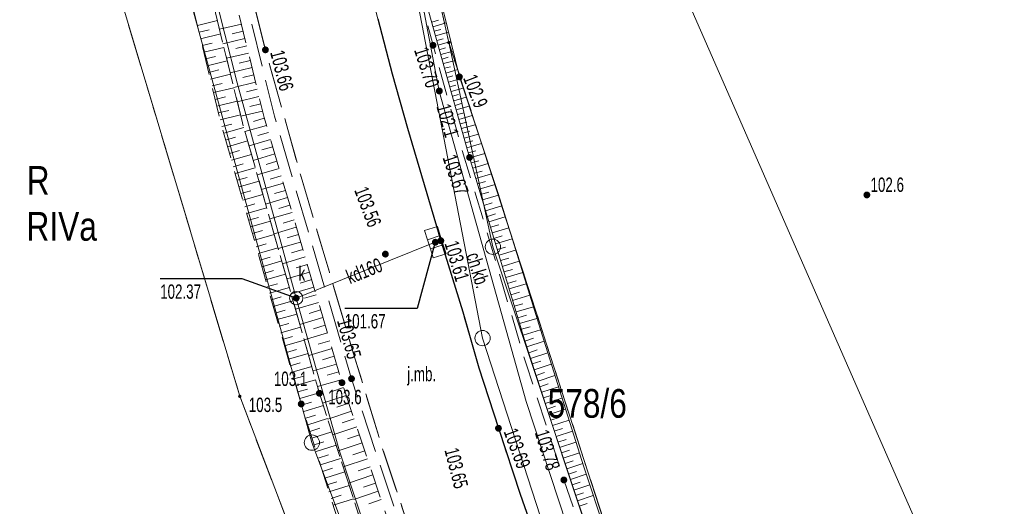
# Model space of a CAD drawing. Header units: inches. Extents: x 6497603 to 6502483, y 5925790 to 5934357.
# Tile 118 of 256: x 6500938 to 6500990, y 5926237 to 5926263. Entities that reach past the tile are written whole.
import ezdxf
from ezdxf.enums import TextEntityAlignment as Align

# ---------------------------------------------------------------- set-up
doc = ezdxf.new("R2010")
doc.units = ezdxf.units.IN
doc.header["$MEASUREMENT"] = 0
for name, pattern in [('1.5_0.75', [2.25, 1.5, -0.75]), ('2.25_0.75', [3, 2.25, -0.75]), ('219-1000', [0, 0]), ('egkk-1000', [3, 2.25, -0.75]), ('egug-1000', [1.5, 0.75, -0.75])]:
    doc.linetypes.add(name, pattern=pattern)
for name, color, linetype in [('000 Inne (niezydentyfikowane)', 7, 'Continuous'), ('202-punkt graniczny', 7, 'Continuous'), ('203-punkt graniczny', 7, 'Continuous'), ('209-oznaczenie konturu klasyfikacyjnego', 7, 'Continuous'), ('210-oznaczenie konturu użytku gruntowego', 7, 'Continuous'), ('211-numer działki ewidencyjnej', 7, 'Continuous'), ('217-kontur klasyfikacyjny', 7, 'Continuous'), ('218-kontur użytku gruntowego', 7, 'Continuous'), ('219-działka ewidencyjna', 7, 'Continuous'), ('chodnik', 7, 'Continuous'), ('chodnik-Atr17', 7, 'Continuous'), ('jezdnia', 7, 'Continuous'), ('jezdnia-Atr17', 7, 'Continuous'), ('kratka ściekowa', 7, 'Continuous'), ('krawężnik', 7, 'Continuous'), ('obszar utwardzony', 7, 'Continuous'), ('pikieta naturalna', 7, 'Continuous'), ('pikieta naturalna-Atr2', 7, 'Continuous'), ('pikieta sztuczna', 7, 'Continuous'), ('pikieta sztuczna-Atr2', 7, 'Continuous'), ('przewód kanalizacyjny', 7, 'Continuous'), ('przewód kanalizacyjny-Atr1', 7, 'Continuous'), ('przewód telekomunikacyjny podziemny', 7, 'Continuous'), ('rzędna', 7, 'Continuous'), ('rzędna-Atr2', 7, 'Continuous'), ('rzędna-Atr3', 7, 'Continuous'), ('skarpa nieumocniona', 7, 'Continuous'), ('skarpa umocniona', 7, 'Continuous'), ('studnia kanalizacyjna', 7, 'Continuous'), ('studnia kanalizacyjna-Atr17', 7, 'Continuous')]:
    doc.layers.add(name, color=color, linetype=linetype)
doc.styles.get("Standard").update_dxf_attribs({"font": 'arial.ttf'})

# ---------------------------------------------------------------- blocks, each defined once
blk = doc.blocks.new('202')
at = {"color": 0, "linetype": 'Continuous', "lineweight": 0}
blk.add_circle((0, 0), 0.4, dxfattribs=at)
blk = doc.blocks.new('203')
at = {"linetype": 'Continuous', "lineweight": 0}
h = blk.add_hatch(color=0, dxfattribs=at)
edge = h.paths.add_edge_path()
edge.add_arc((0, 0), 0.09, 0, 360)
blk = doc.blocks.new('PW01')
at = {"linetype": 'Continuous', "lineweight": 13}
h = blk.add_hatch(color=0, dxfattribs=at)
edge = h.paths.add_edge_path()
edge.add_arc((0, 0), 0.18, 0, 360)
blk = doc.blocks.new('US15')
at = {"color": 0, "linetype": 'Continuous', "lineweight": 13}
blk.add_circle((0, 0), 0.35, dxfattribs=at)
blk = doc.blocks.new('US05')
at = {"color": 0, "linetype": 'Continuous', "lineweight": 13}
for p, q in [((-0.75, -0.35), (-0.75, 0.35)), ((-0.75, 0.35), (-0.25, 0.35)), ((-0.25, -0.35), (-0.25, 0.35)), ((-0.25, 0.35), (0.25, 0.35)), ((0.25, -0.35), (0.25, 0.35)), ((0.25, 0.35), (0.75, 0.35)), ((0.75, -0.35), (0.75, 0.35)), ((-0.75, -0.35), (-0.25, -0.35)), ((-0.25, -0.35), (0.25, -0.35)), ((0.25, -0.35), (0.75, -0.35))]:
    blk.add_line(p, q, dxfattribs=at)

msp = doc.modelspace()

# ---------------------------------------------------------------- linework, layer by layer
at = {"layer": '000 Inne (niezydentyfikowane)', "color": 7, "linetype": 'Continuous', "lineweight": 18, "flags": 128}
for points in [[(6500947.6, 5926262.37), (6500948.65, 5926262.63)], [(6500949.9, 5926262.45), (6500948.76, 5926262.18)], [(6500947.69, 5926262.02), (6500948.21, 5926262.15)], [(6500947.77, 5926261.68), (6500948.82, 5926261.93)], [(6500950.08, 5926261.69), (6500948.94, 5926261.42)], [(6500949.99, 5926262.07), (6500949.42, 5926261.93)], [(6500947.86, 5926261.33), (6500948.38, 5926261.45)], [(6500947.94, 5926260.98), (6500948.99, 5926261.23)], [(6500950.18, 5926261.31), (6500949.61, 5926261.17)], [(6500948.03, 5926260.63), (6500948.55, 5926260.75)], [(6500950.27, 5926260.93), (6500949.13, 5926260.66)], [(6500948.11, 5926260.27), (6500949.16, 5926260.53)], [(6500950.46, 5926260.17), (6500949.32, 5926259.9)], [(6500950.36, 5926260.55), (6500949.79, 5926260.41)], [(6500948.2, 5926259.92), (6500948.72, 5926260.05)], [(6500948.28, 5926259.57), (6500949.34, 5926259.83)], [(6500950.55, 5926259.79), (6500949.98, 5926259.66)], [(6500948.37, 5926259.22), (6500948.89, 5926259.35)], [(6500948.45, 5926258.87), (6500949.51, 5926259.12)], [(6500950.64, 5926259.42), (6500949.5, 5926259.14)], [(6500948.54, 5926258.51), (6500949.07, 5926258.64)], [(6500950.82, 5926258.66), (6500949.69, 5926258.38)], [(6500950.73, 5926259.04), (6500950.17, 5926258.9)], [(6500948.62, 5926258.16), (6500949.68, 5926258.42)], [(6500950.92, 5926258.28), (6500950.35, 5926258.14)], [(6500948.71, 5926257.81), (6500949.24, 5926257.93)], [(6500948.79, 5926257.45), (6500949.86, 5926257.71)], [(6500951.01, 5926257.9), (6500949.88, 5926257.63)], [(6500948.88, 5926257.1), (6500949.41, 5926257.22)], [(6500948.98, 5926256.74), (6500950.03, 5926257.05)], [(6500951.21, 5926257.15), (6500950.09, 5926256.83)], [(6500951.1, 5926257.53), (6500950.54, 5926257.36)], [(6500949.08, 5926256.39), (6500949.6, 5926256.54)], [(6500951.32, 5926256.78), (6500950.76, 5926256.62)], [(6500949.18, 5926256.04), (6500950.23, 5926256.34)], [(6500951.43, 5926256.41), (6500950.31, 5926256.08)], [(6500951.54, 5926256.03), (6500950.98, 5926255.87)], [(6500949.28, 5926255.69), (6500949.8, 5926255.84)], [(6500949.38, 5926255.34), (6500950.43, 5926255.64)], [(6500951.65, 5926255.66), (6500950.52, 5926255.32)], [(6500949.48, 5926254.99), (6500950, 5926255.14)], [(6500951.76, 5926255.28), (6500951.19, 5926255.11)], [(6500949.58, 5926254.64), (6500950.63, 5926254.94)], [(6500951.87, 5926254.9), (6500950.73, 5926254.57)], [(6500951.99, 5926254.52), (6500951.41, 5926254.35)], [(6500949.68, 5926254.29), (6500950.2, 5926254.44)], [(6500949.78, 5926253.94), (6500950.83, 5926254.24)], [(6500952.1, 5926254.14), (6500950.95, 5926253.8)], [(6500949.88, 5926253.59), (6500950.4, 5926253.74)], [(6500949.98, 5926253.25), (6500951.03, 5926253.55)], [(6500952.21, 5926253.76), (6500951.63, 5926253.59)], [(6500950.08, 5926252.9), (6500950.6, 5926253.05)], [(6500952.32, 5926253.38), (6500951.17, 5926253.04)], [(6500952.43, 5926252.99), (6500951.86, 5926252.82)], [(6500950.18, 5926252.55), (6500951.22, 5926252.85)], [(6500952.55, 5926252.61), (6500951.39, 5926252.27)], [(6500950.28, 5926252.2), (6500950.8, 5926252.35)], [(6500950.38, 5926251.85), (6500951.42, 5926252.15)], [(6500952.66, 5926252.22), (6500952.08, 5926252.05)], [(6500950.48, 5926251.51), (6500951, 5926251.66)], [(6500950.58, 5926251.16), (6500951.62, 5926251.46)], [(6500952.77, 5926251.84), (6500951.61, 5926251.49)], [(6500952.89, 5926251.45), (6500952.3, 5926251.28)], [(6500950.68, 5926250.81), (6500951.2, 5926250.96)], [(6500953, 5926251.06), (6500951.83, 5926250.72)], [(6500950.78, 5926250.46), (6500951.82, 5926250.76)], [(6500953.12, 5926250.67), (6500952.53, 5926250.5)], [(6500950.88, 5926250.12), (6500951.4, 5926250.27)], [(6500950.97, 5926249.77), (6500952.01, 5926250.07)], [(6500953.23, 5926250.28), (6500952.05, 5926249.93)], [(6500953.35, 5926249.89), (6500952.76, 5926249.71)], [(6500951.07, 5926249.42), (6500951.59, 5926249.57)], [(6500951.17, 5926249.08), (6500952.21, 5926249.38)], [(6500953.46, 5926249.49), (6500952.28, 5926249.14)], [(6500951.27, 5926248.73), (6500951.79, 5926248.88)], [(6500953.58, 5926249.1), (6500952.98, 5926248.92)], [(6500951.37, 5926248.39), (6500952.41, 5926248.68)], [(6500953.69, 5926248.7), (6500952.5, 5926248.35)], [(6500953.81, 5926248.31), (6500953.21, 5926248.13)], [(6500951.47, 5926248.04), (6500951.99, 5926248.19)], [(6500951.57, 5926247.7), (6500952.6, 5926247.99)], [(6500953.93, 5926247.91), (6500952.73, 5926247.56)], [(6500951.67, 5926247.35), (6500952.19, 5926247.5)], [(6500951.77, 5926247.01), (6500952.8, 5926247.3)], [(6500954.04, 5926247.51), (6500953.44, 5926247.33)], [(6500951.87, 5926246.66), (6500952.38, 5926246.81)], [(6500954.16, 5926247.11), (6500952.96, 5926246.76)], [(6500951.96, 5926246.32), (6500953, 5926246.61)], [(6500954.4, 5926246.31), (6500953.19, 5926245.95)], [(6500954.28, 5926246.71), (6500953.68, 5926246.53)], [(6500952.06, 5926245.97), (6500952.58, 5926246.12)], [(6500952.16, 5926245.63), (6500953.19, 5926245.93)], [(6500954.52, 5926245.9), (6500953.91, 5926245.72)], [(6500952.26, 5926245.29), (6500952.78, 5926245.44)], [(6500952.36, 5926244.94), (6500953.39, 5926245.24)], [(6500954.64, 5926245.5), (6500953.42, 5926245.14)], [(6500952.46, 5926244.6), (6500952.97, 5926244.75)], [(6500954.75, 5926245.09), (6500954.14, 5926244.91)], [(6500952.55, 5926244.26), (6500953.58, 5926244.55)], [(6500954.87, 5926244.68), (6500953.65, 5926244.33)], [(6500954.99, 5926244.28), (6500954.38, 5926244.1)], [(6500952.65, 5926243.92), (6500953.17, 5926244.06)], [(6500952.75, 5926243.57), (6500953.78, 5926243.87)], [(6500955.11, 5926243.87), (6500953.88, 5926243.51)], [(6500952.85, 5926243.23), (6500953.36, 5926243.38)], [(6500952.95, 5926242.89), (6500953.97, 5926243.18)], [(6500955.24, 5926243.46), (6500954.63, 5926243.25)], [(6500953.05, 5926242.54), (6500953.56, 5926242.7)], [(6500955.38, 5926243.05), (6500954.15, 5926242.64)], [(6500955.52, 5926242.64), (6500954.9, 5926242.43)], [(6500953.16, 5926242.2), (6500954.19, 5926242.52)], [(6500955.66, 5926242.23), (6500954.42, 5926241.81)], [(6500953.27, 5926241.86), (6500953.78, 5926242.02)], [(6500953.37, 5926241.51), (6500954.41, 5926241.84)], [(6500955.79, 5926241.82), (6500955.17, 5926241.61)], [(6500953.48, 5926241.16), (6500954, 5926241.33)], [(6500953.59, 5926240.82), (6500954.63, 5926241.15)], [(6500955.93, 5926241.4), (6500954.68, 5926240.98)], [(6500953.7, 5926240.47), (6500954.22, 5926240.63)], [(6500956.21, 5926240.57), (6500954.96, 5926240.15)], [(6500956.07, 5926240.99), (6500955.45, 5926240.78)], [(6500953.81, 5926240.12), (6500954.86, 5926240.45)], [(6500956.35, 5926240.15), (6500955.72, 5926239.94)], [(6500953.92, 5926239.77), (6500954.45, 5926239.94)], [(6500954.03, 5926239.42), (6500955.08, 5926239.75)], [(6500956.49, 5926239.73), (6500955.23, 5926239.31)], [(6500954.14, 5926239.07), (6500954.67, 5926239.24)], [(6500954.26, 5926238.72), (6500955.31, 5926239.05)], [(6500956.64, 5926239.31), (6500956, 5926239.1)], [(6500954.37, 5926238.37), (6500954.9, 5926238.53)], [(6500956.78, 5926238.89), (6500955.5, 5926238.46)], [(6500954.48, 5926238.01), (6500955.54, 5926238.35)], [(6500957.06, 5926238.04), (6500955.78, 5926237.61)], [(6500956.92, 5926238.46), (6500956.28, 5926238.25)], [(6500954.59, 5926237.66), (6500955.12, 5926237.83)], [(6500954.7, 5926237.31), (6500955.77, 5926237.64)], [(6500957.21, 5926237.61), (6500956.56, 5926237.39)]]:
    msp.add_lwpolyline(points, dxfattribs=at)
at = {"layer": '217-kontur klasyfikacyjny', "color": 3, "linetype": 'egkk-1000', "lineweight": 18, "flags": 128}
for points in [[(6500958.04, 5926273.48), (6500960.75, 5926261.48)], [(6500949.82, 5926243), (6500941.61, 5926270.4)], [(6500960.75, 5926261.48), (6500969.2, 5926235.4)], [(6500956.82, 5926224.61), (6500949.82, 5926243)]]:
    msp.add_lwpolyline(points, dxfattribs=at)
at = {"layer": '218-kontur użytku gruntowego', "color": 3, "linetype": 'egug-1000', "lineweight": 18, "flags": 128}
for points in [[(6500958.04, 5926273.48), (6500960.75, 5926261.48)], [(6500949.82, 5926243), (6500941.61, 5926270.4)], [(6500960.75, 5926261.48), (6500969.2, 5926235.4)], [(6500956.82, 5926224.61), (6500949.82, 5926243)]]:
    msp.add_lwpolyline(points, dxfattribs=at)
at = {"layer": '219-działka ewidencyjna', "color": 3, "linetype": '219-1000', "lineweight": 18, "flags": 128}
for points in [[(6500962.51, 5926246.04), (6500957.22, 5926273.4)], [(6500958.04, 5926273.48), (6500960.75, 5926261.48)], [(6500953.59, 5926240.58), (6500944.94, 5926272.04)], [(6500949.82, 5926243), (6500941.61, 5926270.4)], [(6500963.05, 5926250.81), (6500960.75, 5926261.48)], [(6500960.75, 5926261.48), (6500969.2, 5926235.4)], [(6500963.05, 5926250.81), (6500972.07, 5926223.8)], [(6500969.4, 5926224.79), (6500962.51, 5926246.04)], [(6500965.47, 5926201.91), (6500949.82, 5926243)], [(6500963.15, 5926215.12), (6500953.59, 5926240.58)]]:
    msp.add_lwpolyline(points, dxfattribs=at)
at = {"layer": 'chodnik', "color": 7, "linetype": '1.5_0.75', "lineweight": 18, "flags": 128}
msp.add_lwpolyline([(6500949.52, 5926328.23), (6500950.36, 5926328.83), (6500951.91, 5926328.89), (6500951.88, 5926327.21), (6500951.81, 5926326.02), (6500951.9, 5926323.94), (6500951.94, 5926319.95), (6500952.12, 5926315.97), (6500952.38, 5926311.46), (6500952.43, 5926309.95), (6500952.71, 5926306.97), (6500953.1, 5926303), (6500953.41, 5926300), (6500953.9, 5926295.77), (6500954.44, 5926291.1), (6500954.95, 5926287.15), (6500955.56, 5926282.59), (6500955.91, 5926280.21), (6500956.36, 5926277.2), (6500956.86, 5926274.3), (6500957.47, 5926271.35), (6500958.32, 5926267.47), (6500958.92, 5926264.97), (6500959.92, 5926261.34), (6500961.44, 5926255.87), (6500962.61, 5926252.01), (6500963.85, 5926247.83), (6500964.8, 5926244.64), (6500966.13, 5926240.59), (6500966.76, 5926238.63), (6500967.81, 5926235.59), (6500968.4, 5926233.98), (6500969.11, 5926232), (6500966.53, 5926232.14), (6500966.14, 5926233.14), (6500965.5, 5926234.96), (6500964.48, 5926237.89), (6500963.34, 5926241.33), (6500962.32, 5926244.49), (6500961.47, 5926247.41), (6500960.33, 5926251.13), (6500959.46, 5926254.06), (6500958.59, 5926257.01), (6500957.79, 5926259.85), (6500957.04, 5926262.72), (6500956.52, 5926264.7), (6500956.06, 5926266.66), (6500955.37, 5926269.55), (6500954.74, 5926272.49), (6500954.41, 5926274.33), (6500954.04, 5926276.46), (6500953.57, 5926279.4), (6500953.13, 5926282.44), (6500952.73, 5926285.4), (6500952.08, 5926290.33), (6500951.49, 5926295.58), (6500951.06, 5926299.26), (6500950.74, 5926302.26), (6500950.43, 5926305.18), (6500950.17, 5926308.21), (6500950.01, 5926310.21), (6500949.84, 5926313.23), (6500949.66, 5926317.23), (6500949.55, 5926319.76), (6500949.47, 5926322.2), (6500949.48, 5926325.22), (6500949.49, 5926327.2)], close=True, dxfattribs=at)
at = {"layer": 'jezdnia', "color": 7, "linetype": '2.25_0.75', "lineweight": 18, "flags": 128}
msp.add_lwpolyline([(6500967.52, 5926475.78), (6500970.47, 5926475.3), (6500970.34, 5926474.17), (6500969.68, 5926470.3), (6500969.49, 5926469.27), (6500968.64, 5926464.1), (6500968.02, 5926460.39), (6500966.41, 5926450.57), (6500964.71, 5926440.65), (6500963.12, 5926430.78), (6500961.32, 5926419.97), (6500959.67, 5926410.08), (6500959.52, 5926409.05), (6500958.4, 5926402.16), (6500958.2, 5926401.16), (6500956.52, 5926390.93), (6500955.92, 5926387.39), (6500955.8, 5926386.37), (6500953.89, 5926374.55), (6500953.73, 5926373.46), (6500953.44, 5926371.55), (6500953.08, 5926369.21), (6500952.69, 5926366.58), (6500952.26, 5926363.66), (6500951.98, 5926361.63), (6500951.62, 5926358.68), (6500951.27, 5926355.63), (6500950.83, 5926351.7), (6500950.56, 5926348.7), (6500950.2, 5926344.71), (6500949.87, 5926340.76), (6500949.76, 5926338.7), (6500949.68, 5926335.75), (6500949.64, 5926334.74), (6500949.52, 5926328.23), (6500949.49, 5926327.2), (6500949.48, 5926325.22), (6500949.47, 5926322.2), (6500949.55, 5926319.76), (6500949.66, 5926317.23), (6500949.84, 5926313.23), (6500950.01, 5926310.21), (6500950.17, 5926308.21), (6500950.43, 5926305.18), (6500950.74, 5926302.26), (6500951.06, 5926299.26), (6500951.49, 5926295.58), (6500952.08, 5926290.33), (6500952.73, 5926285.4), (6500953.13, 5926282.44), (6500953.57, 5926279.4), (6500954.04, 5926276.46), (6500954.41, 5926274.33), (6500954.74, 5926272.49), (6500955.37, 5926269.55), (6500956.06, 5926266.66), (6500956.52, 5926264.7), (6500957.04, 5926262.72), (6500957.79, 5926259.85), (6500958.59, 5926257.01), (6500959.46, 5926254.06), (6500960.33, 5926251.13), (6500961.47, 5926247.41), (6500962.32, 5926244.49), (6500963.34, 5926241.33), (6500964.48, 5926237.89), (6500965.5, 5926234.96), (6500966.14, 5926233.14), (6500966.53, 5926232.14), (6500968.88, 5926225.61), (6500969.29, 5926224.6), (6500970.02, 5926222.74), (6500970.38, 5926221.87), (6500971.84, 5926218.15), (6500972.99, 5926215.36), (6500974.13, 5926212.6), (6500975.34, 5926209.86), (6500976.57, 5926207.09), (6500977.79, 5926204.36), (6500979.13, 5926201.69), (6500980.03, 5926199.93), (6500981.16, 5926197.8), (6500982.17, 5926195.97), (6500982.82, 5926194.92), (6500983.5, 5926193.77), (6500984.62, 5926192.1), (6500985.77, 5926190.49), (6500986.98, 5926188.92), (6500988.2, 5926187.36), (6500989.17, 5926186.2), (6500990.87, 5926184.3), (6500992.5, 5926182.51), (6500994.27, 5926180.73), (6500995.76, 5926179.32), (6500997.26, 5926177.93), (6500997.98, 5926177.32), (6500999.49, 5926176), (6501001.04, 5926174.69), (6501002.64, 5926173.48), (6501003.77, 5926172.66), (6501005.08, 5926171.78), (6501006.76, 5926170.76), (6501009.35, 5926169.19), (6501011.02, 5926168.15), (6501012.75, 5926167), (6501015.2, 5926165.27), (6501017.63, 5926163.53), (6501019.23, 5926162.32), (6501020.36, 5926161.31), (6501021.45, 5926160.26), (6501022.54, 5926159.21), (6501023.77, 5926157.9), (6501024.43, 5926157.12), (6501025.28, 5926156.11), (6501026.36, 5926154.87), (6501027.57, 5926153.3), (6501028.15, 5926152.45), (6501028.65, 5926151.68), (6501029.28, 5926150.71), (6501030.17, 5926149.6), (6501030.99, 5926148.6), (6501031.86, 5926147.75), (6501032.71, 5926147), (6501033.36, 5926146.49), (6501034.56, 5926145.76), (6501035.84, 5926145.14), (6501037.14, 5926144.59), (6501038.54, 5926143.97), (6501039.7, 5926143.38), (6501041.25, 5926142.34), (6501042.55, 5926141.23), (6501043.36, 5926140.29), (6501044.15, 5926139.04), (6501044.95, 5926137.68), (6501045.97, 5926135.97), (6501046.76, 5926134.83), (6501047.06, 5926134.43), (6501047.46, 5926133.9), (6501048.29, 5926133.07), (6501049.15, 5926132.29), (6501050.1, 5926131.67), (6501051.14, 5926131.14), (6501052.32, 5926130.71), (6501053.32, 5926130.44), (6501054.33, 5926130.26), (6501054.81, 5926130.11), (6501059.21, 5926129.52), (6501060.24, 5926129.37), (6501062.18, 5926128.95), (6501065.52, 5926128.17), (6501067.51, 5926127.68), (6501067.94, 5926127.56), (6501072.36, 5926126.36), (6501076.16, 5926125.39), (6501077, 5926125.24), (6501079.93, 5926124.73), (6501091.81, 5926122.96), (6501106.86, 5926120.63), (6501107.86, 5926120.45), (6501114.26, 5926119.46), (6501115.28, 5926119.31), (6501129.17, 5926117.14), (6501141.73, 5926115.29), (6501155.8, 5926113.1), (6501156.84, 5926112.94), (6501163.71, 5926111.96), (6501164.73, 5926111.81), (6501169.7, 5926111.07), (6501186.02, 5926108.73), (6501187.04, 5926108.57), (6501197.9, 5926107.02), (6501198.93, 5926106.86), (6501209.44, 5926105.01), (6501213.12, 5926104.73), (6501214.13, 5926104.59), (6501218.06, 5926103.95), (6501219.09, 5926103.82), (6501225, 5926102.98), (6501226.03, 5926103), (6501226.9, 5926103.16), (6501227.59, 5926103.32), (6501228.34, 5926103.71), (6501228.93, 5926104.14), (6501229.4, 5926105.03), (6501229.75, 5926106.03), (6501230.03, 5926107.51), (6501230.13, 5926108.51), (6501230.41, 5926111.43), (6501235.51, 5926111.16), (6501235.42, 5926108.23), (6501235.48, 5926107.23), (6501235.64, 5926106.46), (6501236.12, 5926105.41), (6501236.84, 5926104.54), (6501237.77, 5926103.89), (6501238.91, 5926103.49), (6501240.04, 5926103.43), (6501241.16, 5926103.54), (6501242.17, 5926103.85), (6501243.16, 5926104.12), (6501253.15, 5926106.97), (6501253.23, 5926106.89), (6501254.28, 5926103.94), (6501255.15, 5926100.97), (6501254.99, 5926100.67), (6501253.62, 5926100.28), (6501252.65, 5926100), (6501249.77, 5926099.21), (6501248.73, 5926098.94), (6501244.96, 5926097.81), (6501243.92, 5926097.57), (6501242.05, 5926097.03), (6501240.92, 5926096.64), (6501239.24, 5926095.9), (6501238.04, 5926095.27), (6501237.2, 5926094.68), (6501236.35, 5926093.84), (6501235.38, 5926092.95), (6501234.5, 5926091.83), (6501233.74, 5926090.74), (6501233.24, 5926089.73), (6501232.77, 5926088.7), (6501232.51, 5926087.65), (6501232.15, 5926085.66), (6501231.07, 5926079.74), (6501230.21, 5926075.13), (6501227.92, 5926063.04), (6501227.8, 5926062.48), (6501227.76, 5926061.73), (6501227.77, 5926061.08), (6501227.88, 5926060.39), (6501228.08, 5926059.83), (6501228.38, 5926059.33), (6501228.85, 5926058.88), (6501229.59, 5926058.46), (6501230.48, 5926058.18), (6501231.24, 5926057.98), (6501236.18, 5926057.48), (6501247.14, 5926056.54), (6501247.78, 5926056.32), (6501247.32, 5926053.12), (6501247.25, 5926050.18), (6501240.84, 5926050.54), (6501235.01, 5926051.15), (6501232.93, 5926051.11), (6501231.58, 5926051.14), (6501230.74, 5926051.16), (6501229.93, 5926051.11), (6501229.08, 5926050.94), (6501228.33, 5926050.61), (6501227.56, 5926049.99), (6501227.03, 5926049.46), (6501226.57, 5926048.76), (6501226.26, 5926048.04), (6501226.07, 5926047), (6501224.9, 5926038.07), (6501224.76, 5926037.04), (6501223.95, 5926030.65), (6501223.78, 5926029.64), (6501222.8, 5926021.69), (6501222.62, 5926020.67), (6501221.85, 5926014.28), (6501221.72, 5926013.21), (6501220.01, 5926001.35), (6501219.92, 5926000.35), (6501218.92, 5925993.96), (6501218.73, 5925992.94), (6501217.59, 5925985.53), (6501217.19, 5925983.25), (6501216.34, 5925978.62), (6501216.11, 5925977.64), (6501215.34, 5925973.74), (6501215.12, 5925972.71), (6501214.1, 5925967.79), (6501212.17, 5925958.57), (6501211.6, 5925955.9), (6501210.39, 5925950.18), (6501210.15, 5925949.2), (6501208.72, 5925942.4), (6501208.51, 5925941.33), (6501206.97, 5925934), (6501206.1, 5925929.6), (6501205.96, 5925928.62), (6501203.95, 5925916.84), (6501200.99, 5925899.07), (6501197.27, 5925877.8), (6501197.19, 5925877.04), (6501197.19, 5925876.24), (6501197.31, 5925875.07), (6501197.66, 5925873.98), (6501197.97, 5925873.22), (6501198.63, 5925872.3), (6501199.23, 5925871.72), (6501199.74, 5925871.37), (6501200.42, 5925871.01), (6501201.38, 5925870.71), (6501202.44, 5925870.55), (6501201.55, 5925864.88), (6501201.24, 5925864.89), (6501200.2, 5925864.97), (6501198.98, 5925864.81), (6501197.51, 5925864.23), (6501196.67, 5925863.67), (6501195.78, 5925862.79), (6501195.34, 5925862.22), (6501195.05, 5925861.84), (6501194.69, 5925861.34), (6501194.31, 5925860.58), (6501193.88, 5925859.32), (6501193.66, 5925858.13), (6501191.37, 5925844.58), (6501188.63, 5925845.69), (6501186.06, 5925846.29), (6501188.34, 5925859.28), (6501189.55, 5925865.75), (6501190.19, 5925869.41), (6501190.72, 5925872.53), (6501192, 5925879.57), (6501195.3, 5925899.15), (6501198.39, 5925917.25), (6501200.06, 5925927.91), (6501200.49, 5925930.37), (6501201.43, 5925935.3), (6501202.26, 5925939.27), (6501205.89, 5925956.67), (6501206.71, 5925960.26), (6501209.44, 5925973.27), (6501210.33, 5925977.62), (6501211, 5925981.11), (6501211.51, 5925984.07), (6501211.73, 5925985.08), (6501212.62, 5925991.03), (6501213.62, 5925996.92), (6501213.83, 5925997.96), (6501214.76, 5926004.82), (6501214.89, 5926005.86), (6501216.15, 5926014.76), (6501216.28, 5926015.75), (6501217.09, 5926022.16), (6501217.19, 5926023.22), (6501218.27, 5926030.95), (6501221.29, 5926054.94), (6501221.42, 5926055.98), (6501222.24, 5926062.4), (6501222.34, 5926063.44), (6501224.16, 5926076.33), (6501224.9, 5926081.72), (6501225.66, 5926087.21), (6501225.76, 5926088.39), (6501225.79, 5926089.57), (6501225.74, 5926090.79), (6501225.65, 5926091.85), (6501225.41, 5926093.04), (6501225.02, 5926094.16), (6501224.47, 5926095.07), (6501223.68, 5926095.94), (6501222.87, 5926096.5), (6501222, 5926096.87), (6501221.03, 5926097.17), (6501220.05, 5926097.37), (6501218.15, 5926097.65), (6501217.08, 5926097.83), (6501213.18, 5926098.37), (6501212.16, 5926098.52), (6501210.21, 5926098.79), (6501209.19, 5926099), (6501203.73, 5926099.73), (6501202.71, 5926099.87), (6501199.75, 5926100.28), (6501198.75, 5926100.43), (6501192.84, 5926101.32), (6501191.84, 5926101.46), (6501178.52, 5926103.46), (6501168.08, 5926104.92), (6501167.07, 5926105.07), (6501161.11, 5926105.95), (6501160.15, 5926106.11), (6501141.22, 5926108.96), (6501128.91, 5926110.87), (6501107.19, 5926114.24), (6501091.02, 5926116.76), (6501087.03, 5926117.36), (6501085.63, 5926117.57), (6501084.66, 5926117.74), (6501082.7, 5926117.91), (6501080.66, 5926118.01), (6501077.67, 5926118.12), (6501076.66, 5926118.16), (6501075.65, 5926118.1), (6501074.96, 5926118.04), (6501074.24, 5926117.87), (6501073.45, 5926117.58), (6501072.83, 5926117.24), (6501072.24, 5926116.73), (6501071.92, 5926116.36), (6501071.6, 5926115.95), (6501071.13, 5926115.07), (6501070.2, 5926112.15), (6501069.14, 5926109.35), (6501065.67, 5926107.67), (6501060.98, 5926105.37), (6501056.17, 5926102.92), (6501047.77, 5926098.64), (6501039.02, 5926094.25), (6501035.19, 5926092.32), (6501033.38, 5926091.57), (6501031.9, 5926091.17), (6501030.72, 5926091), (6501029.45, 5926090.96), (6501027.96, 5926091.09), (6501026.37, 5926091.21), (6501025.08, 5926091.02), (6501023.8, 5926090.63), (6501022.54, 5926089.24), (6501020.92, 5926087.38), (6501018.93, 5926085.36), (6501016.88, 5926083.52), (6501014.11, 5926081.3), (6501011.15, 5926079.19), (6501008.09, 5926077.35), (6501004.66, 5926075.72), (6501000.14, 5926073.66), (6500996.05, 5926071.78), (6500991.19, 5926069.54), (6500987.22, 5926067.8), (6500985.88, 5926070.25), (6500984.5, 5926072.54), (6500990.81, 5926076.24), (6500997.85, 5926080.69), (6501004.96, 5926085.16), (6501007.77, 5926086.97), (6501009.89, 5926088.54), (6501012.32, 5926090.44), (6501014.72, 5926092.81), (6501016.4, 5926095.01), (6501018.1, 5926097.7), (6501019.49, 5926099.95), (6501021.13, 5926103.12), (6501021.79, 5926104.63), (6501021.73, 5926104.89), (6501022.4, 5926106.7), (6501022.77, 5926107.65), (6501022.96, 5926108.66), (6501023.19, 5926109.6), (6501023.35, 5926110.74), (6501023.42, 5926111.89), (6501023.37, 5926112.99), (6501023.17, 5926114.21), (6501022.81, 5926115.94), (6501022.34, 5926117.28), (6501021.93, 5926118.41), (6501021.38, 5926119.39), (6501020.82, 5926120.06), (6501020.31, 5926120.58), (6501019.37, 5926121.14), (6501018.64, 5926121.59), (6501017.79, 5926122.01), (6501016.87, 5926122.36), (6501016.07, 5926122.61), (6501015.13, 5926122.79), (6501014.32, 5926122.89), (6501013.3, 5926122.96), (6501011.3, 5926123.02), (6501010.28, 5926123.07), (6501008.82, 5926123.15), (6501007.35, 5926123.27), (6501006.78, 5926123.46), (6501004.62, 5926123.76), (6501002.02, 5926124.18), (6501000.54, 5926124.46), (6500997.95, 5926125.21), (6500994.57, 5926126.41), (6500989.34, 5926128.79), (6500983.15, 5926131.79), (6500980.24, 5926133), (6500976.92, 5926134.27), (6500973.27, 5926135.38), (6500969.21, 5926136.46), (6500966.14, 5926137.16), (6500962.38, 5926137.84), (6500956.83, 5926138.72), (6500951.6, 5926139.58), (6500948.09, 5926140.28), (6500941.13, 5926141.59), (6500936.68, 5926142.36), (6500936.26, 5926142.38), (6500936.91, 5926144.94), (6500937.28, 5926147.22), (6500938.48, 5926147.26), (6500944.87, 5926146.1), (6500952.28, 5926144.84), (6500952.45, 5926144.94), (6500957.36, 5926144.12), (6500958.42, 5926144.02), (6500960.33, 5926143.82), (6500961.34, 5926143.73), (6500962.4, 5926143.7), (6500964.35, 5926143.61), (6500966.38, 5926143.52), (6500968.34, 5926143.33), (6500970.37, 5926142.99), (6500972.16, 5926142.64), (6500975.22, 5926141.96), (6500978.14, 5926141.2), (6500980.07, 5926140.59), (6500984.84, 5926139.11), (6500988.6, 5926137.98), (6500991.96, 5926137.02), (6500993.89, 5926136.41), (6500996.3, 5926135.75), (6500998.23, 5926135.25), (6500999.76, 5926134.9), (6501002.22, 5926134.43), (6501003.59, 5926134.13), (6501004.64, 5926133.95), (6501005.57, 5926133.82), (6501006.54, 5926133.72), (6501007.41, 5926133.65), (6501008.58, 5926133.66), (6501009.4, 5926133.71), (6501010.99, 5926133.99), (6501012.51, 5926134.33), (6501013.46, 5926134.67), (6501014.17, 5926134.95), (6501015.06, 5926135.45), (6501015.72, 5926135.84), (6501016.55, 5926136.42), (6501017.28, 5926137.05), (6501017.97, 5926137.76), (6501018.59, 5926138.35), (6501019.09, 5926139.31), (6501019.34, 5926140.2), (6501019.48, 5926141.24), (6501019.5, 5926142.22), (6501019.53, 5926143.17), (6501019.42, 5926144.33), (6501019.23, 5926145.48), (6501018.9, 5926146.66), (6501018.59, 5926147.63), (6501018.18, 5926148.39), (6501017.57, 5926149.31), (6501017.02, 5926149.96), (6501016.24, 5926150.87), (6501015.1, 5926152.17), (6501013.64, 5926153.83), (6501013.57, 5926154), (6501012.46, 5926155.3), (6501009.41, 5926158.38), (6501006.55, 5926161.1), (6501003.79, 5926163.84), (6501000.27, 5926167.22), (6500997.75, 5926169.48), (6500994.93, 5926171.9), (6500993.22, 5926173.37), (6500990.08, 5926176.36), (6500986.16, 5926180.45), (6500984.36, 5926182.53), (6500983.92, 5926182.88), (6500982.09, 5926185.15), (6500980.83, 5926186.8), (6500979.72, 5926188.4), (6500979.64, 5926188.64), (6500977.9, 5926191.3), (6500976.68, 5926193.39), (6500974.4, 5926197.5), (6500971.6, 5926203.33), (6500970.2, 5926206.34), (6500968.02, 5926211.54), (6500966.1, 5926216.13), (6500964.42, 5926220.5), (6500963.39, 5926223.18), (6500962.78, 5926224.79), (6500960.85, 5926229.86), (6500958.92, 5926235.34), (6500957.26, 5926240.34), (6500955.77, 5926245.22), (6500954.5, 5926249.48), (6500953.02, 5926254.47), (6500951.16, 5926261.1), (6500950.63, 5926263.22), (6500949.44, 5926268.23), (6500948.4, 5926273.5), (6500947.44, 5926279.19), (6500946.72, 5926284.52), (6500945.98, 5926290.57), (6500945.39, 5926295.06), (6500944.64, 5926301.22), (6500943.99, 5926308.19), (6500943.71, 5926313.06), (6500943.38, 5926320.02), (6500943.36, 5926324.68), (6500943.39, 5926329.54), (6500943.52, 5926335.16), (6500943.63, 5926336.77), (6500943.87, 5926342.09), (6500944.45, 5926348.6), (6500944.89, 5926353.17), (6500945.31, 5926356.92), (6500946, 5926362.7), (6500946.75, 5926367.77), (6500946.9, 5926369.53), (6500947.97, 5926376.36), (6500948.58, 5926379.99), (6500949.87, 5926387.54), (6500950.36, 5926390.87), (6500950.58, 5926392.97), (6500951.07, 5926399.96), (6500951.2, 5926400.17), (6500951.56, 5926405.22), (6500951.74, 5926408.6), (6500951.86, 5926412.25), (6500952.04, 5926414.31), (6500952.81, 5926417.99), (6500953.87, 5926422.25), (6500955.38, 5926427.84), (6500956.84, 5926433.28), (6500957.79, 5926436.87), (6500958.47, 5926439.89), (6500959.31, 5926444.93), (6500960.75, 5926453.89), (6500962.75, 5926465.71), (6500964.63, 5926476.24)], close=True, dxfattribs=at)
at = {"layer": 'krawężnik', "color": 7, "linetype": 'Continuous', "lineweight": 25, "flags": 128}
msp.add_lwpolyline([(6500957.04, 5926262.72), (6500957.79, 5926259.85), (6500958.59, 5926257.01), (6500959.46, 5926254.06), (6500960.33, 5926251.13), (6500961.47, 5926247.41), (6500962.32, 5926244.49), (6500963.34, 5926241.33), (6500964.48, 5926237.89), (6500965.5, 5926234.96), (6500966.14, 5926233.14), (6500966.53, 5926232.14), (6500968.88, 5926225.61), (6500969.29, 5926224.6), (6500970.02, 5926222.74), (6500970.38, 5926221.87), (6500971.84, 5926218.15), (6500972.99, 5926215.36), (6500974.13, 5926212.6), (6500975.34, 5926209.86), (6500976.57, 5926207.09), (6500977.79, 5926204.36), (6500979.13, 5926201.69), (6500980.03, 5926199.93)], dxfattribs=at)
at = {"layer": 'obszar utwardzony', "color": 7, "linetype": '2.25_0.75', "lineweight": 18, "flags": 128}
msp.add_lwpolyline([(6500944.31, 5926301.53), (6500944.64, 5926301.22), (6500945.39, 5926295.06), (6500945.98, 5926290.57), (6500946.72, 5926284.52), (6500947.44, 5926279.19), (6500948.4, 5926273.5), (6500949.44, 5926268.23), (6500950.63, 5926263.22), (6500951.16, 5926261.1), (6500953.02, 5926254.47), (6500954.5, 5926249.48), (6500955.77, 5926245.22), (6500957.26, 5926240.34), (6500958.92, 5926235.34), (6500960.85, 5926229.86), (6500962.78, 5926224.79), (6500963.39, 5926223.18), (6500964.42, 5926220.5), (6500966.1, 5926216.13), (6500968.02, 5926211.54), (6500970.2, 5926206.34), (6500971.6, 5926203.33), (6500974.4, 5926197.5), (6500976.68, 5926193.39), (6500977.9, 5926191.3), (6500979.64, 5926188.64), (6500979.72, 5926188.4), (6500979.57, 5926187.95), (6500975.57, 5926194.39), (6500972.5, 5926200.33), (6500968.9, 5926208.08), (6500965.95, 5926215.37), (6500962.84, 5926223.25), (6500959.52, 5926232.26), (6500955.66, 5926243.92), (6500951.63, 5926257.63), (6500948.85, 5926268.96), (6500947.07, 5926278.7), (6500945.26, 5926291.71)], close=True, dxfattribs=at)
at = {"layer": 'przewód kanalizacyjny', "color": 34, "linetype": 'Continuous', "lineweight": 18, "flags": 128}
for points in [[(6500943.42, 5926294.95), (6500944.45, 5926283.43), (6500946.46, 5926272.11), (6500949.68, 5926259.37), (6500952.77, 5926248.13)], [(6500960.04, 5926251.05), (6500952.77, 5926248.13)], [(6500952.77, 5926248.13), (6500955.04, 5926240.13), (6500959.05, 5926228.09), (6500962.44, 5926219.97), (6500970.53, 5926200.21), (6500975.31, 5926191.32)]]:
    msp.add_lwpolyline(points, dxfattribs=at)
at = {"layer": 'przewód telekomunikacyjny podziemny', "color": 30, "linetype": 'Continuous', "lineweight": 18, "flags": 128}
for points in [[(6500981.59, 5926441.29), (6500972.21, 5926403.46), (6500971.6, 5926398.24), (6500967.22, 5926373.97), (6500964.87, 5926352.14), (6500964.01, 5926324.69), (6500966.82, 5926290.3), (6500969.69, 5926271.76), (6500988.98, 5926227.78), (6500995.03, 5926212.09), (6501018.61, 5926173.87), (6501046.87, 5926147.87), (6501065.95, 5926135.56), (6501101.3, 5926126.31), (6501128.92, 5926119.03), (6501135.95, 5926116.74), (6501157.85, 5926113.42), (6501180.44, 5926110.09), (6501188.62, 5926109.56), (6501188.67, 5926109.35)], [(6500956.7, 5926277.57), (6500960.25, 5926258.95), (6500964.79, 5926242.73), (6500971.12, 5926223.5), (6500977.37, 5926207.01), (6500979.94, 5926202.12), (6500983.41, 5926195.78), (6500988.56, 5926188.28), (6500991.48, 5926185.38), (6500996.47, 5926181.13), (6501008.47, 5926172.04), (6501018.5, 5926164.68), (6501021.91, 5926161.49), (6501028.51, 5926154.53)]]:
    msp.add_lwpolyline(points, dxfattribs=at)
at = {"layer": 'rzędna-Atr2', "color": 7, "flags": 128}
for points in [[(6500960.04, 5926251.05), (6500959.1, 5926247.59), (6500955.304, 5926247.59)], [(6500952.77, 5926248.13), (6500949.94, 5926249.14), (6500945.657, 5926249.14)]]:
    msp.add_lwpolyline(points, dxfattribs=at)
at = {"layer": 'skarpa nieumocniona', "color": 7, "linetype": '1.5_0.75', "lineweight": 18, "flags": 128}
for points in [[(6500941.61, 5926300.9), (6500942.33, 5926299.78), (6500943.41, 5926291.09), (6500945.29, 5926278.65), (6500947.19, 5926268.54), (6500949.96, 5926257.29), (6500953.98, 5926243.16), (6500957.64, 5926231.86), (6500961.24, 5926222.42), (6500964.36, 5926214.75), (6500967.44, 5926207.08), (6500970.81, 5926199.61), (6500974.03, 5926193.41), (6500976.99, 5926188.18), (6500977.42, 5926186.34), (6500973.06, 5926193.14), (6500969.83, 5926199.13), (6500966.36, 5926206.53), (6500963.28, 5926214.33), (6500960.11, 5926222.24), (6500956.49, 5926231.65), (6500953.03, 5926242.6), (6500948.9, 5926257.01), (6500946.19, 5926268.21), (6500944.41, 5926278.59), (6500942.52, 5926291.05)], [(6500941.61, 5926300.9), (6500942.33, 5926299.78), (6500943.41, 5926291.09), (6500945.29, 5926278.65), (6500947.19, 5926268.54), (6500949.96, 5926257.29), (6500953.98, 5926243.16), (6500957.64, 5926231.86), (6500961.24, 5926222.42), (6500964.36, 5926214.75), (6500967.44, 5926207.08), (6500970.81, 5926199.61), (6500974.03, 5926193.41), (6500976.99, 5926188.18), (6500977.42, 5926186.34), (6500973.06, 5926193.14), (6500969.83, 5926199.13), (6500966.36, 5926206.53), (6500963.28, 5926214.33), (6500960.11, 5926222.24), (6500956.49, 5926231.65), (6500953.03, 5926242.6), (6500948.9, 5926257.01), (6500946.19, 5926268.21), (6500944.41, 5926278.59), (6500942.52, 5926291.05)], [(6500976.99, 5926188.18), (6500974.03, 5926193.41), (6500970.81, 5926199.61), (6500967.44, 5926207.08), (6500964.36, 5926214.75), (6500961.24, 5926222.42), (6500957.64, 5926231.86), (6500953.98, 5926243.16), (6500949.96, 5926257.29), (6500947.19, 5926268.54), (6500945.29, 5926278.65), (6500943.41, 5926291.09), (6500942.33, 5926299.78), (6500943.74, 5926300.63), (6500944.75, 5926291.62), (6500946.49, 5926278.62), (6500948.33, 5926268.89), (6500951.09, 5926257.57), (6500955.16, 5926243.71), (6500959.05, 5926232.11), (6500962.39, 5926223.09), (6500965.46, 5926215.1), (6500968.53, 5926207.93), (6500972.1, 5926200.11), (6500975.18, 5926194.15), (6500978.97, 5926187.58)], [(6500976.99, 5926188.18), (6500974.03, 5926193.41), (6500970.81, 5926199.61), (6500967.44, 5926207.08), (6500964.36, 5926214.75), (6500961.24, 5926222.42), (6500957.64, 5926231.86), (6500953.98, 5926243.16), (6500949.96, 5926257.29), (6500947.19, 5926268.54), (6500945.29, 5926278.65), (6500943.41, 5926291.09), (6500942.33, 5926299.78), (6500943.74, 5926300.63), (6500944.75, 5926291.62), (6500946.49, 5926278.62), (6500948.33, 5926268.89), (6500951.09, 5926257.57), (6500955.16, 5926243.71), (6500959.05, 5926232.11), (6500962.39, 5926223.09), (6500965.46, 5926215.1), (6500968.53, 5926207.93), (6500972.1, 5926200.11), (6500975.18, 5926194.15), (6500978.97, 5926187.58)]]:
    msp.add_lwpolyline(points, close=True, dxfattribs=at)
at = {"layer": 'skarpa umocniona', "color": 7, "linetype": 'Continuous', "lineweight": 18, "flags": 128}
msp.add_lwpolyline([(6500953, 5926306.8), (6500954.02, 5926306.89), (6500954.54, 5926299.94), (6500955.04, 5926294.22), (6500955.88, 5926286.18), (6500956.79, 5926280.86), (6500957.8, 5926274.7), (6500959.63, 5926266.54), (6500961.3, 5926259.69), (6500963.32, 5926253.6), (6500965.71, 5926245.93), (6500967.8, 5926239.32), (6500968.9, 5926236.01), (6500968.07, 5926235.74), (6500966.81, 5926239.51), (6500964.7, 5926245.95), (6500961.83, 5926255.48), (6500959.58, 5926263.5), (6500957.74, 5926271.2), (6500956.99, 5926275.1), (6500956.11, 5926280.63), (6500955.23, 5926286.65), (6500954.08, 5926296.14), (6500953.28, 5926303.78)], close=True, dxfattribs=at)
msp.add_lwpolyline([(6500953, 5926306.8), (6500954.02, 5926306.89), (6500954.54, 5926299.94), (6500955.04, 5926294.22), (6500955.88, 5926286.18), (6500956.79, 5926280.86), (6500957.8, 5926274.7), (6500959.63, 5926266.54), (6500961.3, 5926259.69), (6500963.32, 5926253.6), (6500965.71, 5926245.93), (6500967.8, 5926239.32), (6500968.9, 5926236.01), (6500968.07, 5926235.74), (6500966.81, 5926239.51), (6500964.7, 5926245.95), (6500961.83, 5926255.48), (6500959.58, 5926263.5), (6500957.74, 5926271.2), (6500956.99, 5926275.1), (6500956.11, 5926280.63), (6500955.23, 5926286.65), (6500954.08, 5926296.14), (6500953.28, 5926303.78)], close=True, dxfattribs=at)
for points in [[(6500959.85, 5926262.55), (6500960.2, 5926262.65)], [(6500959.91, 5926262.31), (6500960.61, 5926262.51)], [(6500959.98, 5926262.07), (6500960.33, 5926262.17)], [(6500960.05, 5926261.83), (6500960.73, 5926262.02)], [(6500960.12, 5926261.59), (6500960.45, 5926261.68)], [(6500960.18, 5926261.35), (6500960.85, 5926261.53)], [(6500960.25, 5926261.1), (6500960.58, 5926261.2)], [(6500960.32, 5926260.86), (6500960.97, 5926261.04)], [(6500960.39, 5926260.62), (6500960.71, 5926260.71)], [(6500960.46, 5926260.38), (6500961.09, 5926260.55)], [(6500960.52, 5926260.14), (6500960.84, 5926260.22)], [(6500960.59, 5926259.89), (6500961.21, 5926260.07)], [(6500960.66, 5926259.65), (6500960.96, 5926259.74)], [(6500960.73, 5926259.41), (6500961.34, 5926259.58)], [(6500960.8, 5926259.17), (6500961.11, 5926259.25)], [(6500960.86, 5926258.93), (6500961.49, 5926259.1)], [(6500960.93, 5926258.68), (6500961.25, 5926258.77)], [(6500961, 5926258.44), (6500961.65, 5926258.63)], [(6500961.07, 5926258.2), (6500961.4, 5926258.29)], [(6500961.13, 5926257.96), (6500961.81, 5926258.15)], [(6500961.2, 5926257.72), (6500961.55, 5926257.81)], [(6500961.27, 5926257.47), (6500961.97, 5926257.67)], [(6500961.34, 5926257.23), (6500961.69, 5926257.33)], [(6500961.41, 5926256.99), (6500962.13, 5926257.19)], [(6500961.48, 5926256.74), (6500961.84, 5926256.85)], [(6500961.55, 5926256.49), (6500962.29, 5926256.7)], [(6500961.62, 5926256.24), (6500962, 5926256.35)], [(6500961.69, 5926255.98), (6500962.46, 5926256.2)], [(6500961.76, 5926255.72), (6500962.15, 5926255.83)], [(6500961.84, 5926255.46), (6500962.63, 5926255.69)], [(6500961.92, 5926255.19), (6500962.32, 5926255.31)], [(6500962, 5926254.92), (6500962.8, 5926255.16)], [(6500962.08, 5926254.65), (6500962.49, 5926254.77)], [(6500962.16, 5926254.38), (6500962.98, 5926254.62)], [(6500962.25, 5926254.1), (6500962.66, 5926254.23)], [(6500962.33, 5926253.82), (6500963.16, 5926254.07)], [(6500962.41, 5926253.54), (6500962.83, 5926253.67)], [(6500962.5, 5926253.26), (6500963.35, 5926253.51)], [(6500962.58, 5926252.97), (6500963.01, 5926253.1)], [(6500962.67, 5926252.69), (6500963.52, 5926252.95)], [(6500962.76, 5926252.4), (6500963.18, 5926252.53)], [(6500962.84, 5926252.12), (6500963.7, 5926252.38)], [(6500962.93, 5926251.83), (6500963.36, 5926251.96)], [(6500963.02, 5926251.54), (6500963.88, 5926251.8)], [(6500963.1, 5926251.25), (6500963.54, 5926251.38)], [(6500963.19, 5926250.96), (6500964.06, 5926251.22)], [(6500963.28, 5926250.67), (6500963.71, 5926250.8)], [(6500963.37, 5926250.38), (6500964.24, 5926250.64)], [(6500963.45, 5926250.09), (6500963.89, 5926250.22)], [(6500963.54, 5926249.79), (6500964.42, 5926250.06)], [(6500963.63, 5926249.5), (6500964.07, 5926249.63)], [(6500963.72, 5926249.2), (6500964.61, 5926249.47)], [(6500963.81, 5926248.9), (6500964.26, 5926249.04)], [(6500963.9, 5926248.61), (6500964.79, 5926248.88)], [(6500963.99, 5926248.31), (6500964.44, 5926248.44)], [(6500964.08, 5926248.01), (6500964.98, 5926248.28)], [(6500964.17, 5926247.71), (6500964.62, 5926247.84)], [(6500964.26, 5926247.41), (6500965.17, 5926247.68)], [(6500964.35, 5926247.1), (6500964.81, 5926247.24)], [(6500964.44, 5926246.8), (6500965.35, 5926247.07)], [(6500964.54, 5926246.5), (6500964.99, 5926246.63)], [(6500964.63, 5926246.19), (6500965.54, 5926246.47)], [(6500964.72, 5926245.89), (6500965.18, 5926246.03)], [(6500964.82, 5926245.58), (6500965.73, 5926245.88)], [(6500964.92, 5926245.28), (6500965.37, 5926245.43)], [(6500965.02, 5926244.98), (6500965.92, 5926245.28)], [(6500965.11, 5926244.69), (6500965.56, 5926244.83)], [(6500965.21, 5926244.39), (6500966.1, 5926244.68)], [(6500965.31, 5926244.09), (6500965.75, 5926244.24)], [(6500965.41, 5926243.8), (6500966.29, 5926244.09)], [(6500965.5, 5926243.5), (6500965.94, 5926243.65)], [(6500965.6, 5926243.21), (6500966.48, 5926243.5)], [(6500965.69, 5926242.92), (6500966.13, 5926243.06)], [(6500965.79, 5926242.63), (6500966.66, 5926242.91)], [(6500965.88, 5926242.33), (6500966.32, 5926242.48)], [(6500965.98, 5926242.05), (6500966.85, 5926242.33)], [(6500966.07, 5926241.76), (6500966.51, 5926241.9)], [(6500966.17, 5926241.47), (6500967.03, 5926241.75)], [(6500966.26, 5926241.18), (6500966.69, 5926241.32)], [(6500966.36, 5926240.9), (6500967.21, 5926241.18)], [(6500966.45, 5926240.61), (6500966.88, 5926240.75)], [(6500966.54, 5926240.33), (6500967.39, 5926240.61)], [(6500966.63, 5926240.05), (6500967.06, 5926240.19)], [(6500966.73, 5926239.77), (6500967.57, 5926240.04)], [(6500966.82, 5926239.49), (6500967.24, 5926239.63)], [(6500966.91, 5926239.21), (6500967.75, 5926239.49)], [(6500967, 5926238.93), (6500967.42, 5926239.07)], [(6500967.1, 5926238.65), (6500967.93, 5926238.93)], [(6500967.19, 5926238.38), (6500967.61, 5926238.51)], [(6500967.28, 5926238.1), (6500968.11, 5926238.38)], [(6500967.37, 5926237.82), (6500967.79, 5926237.96)], [(6500967.47, 5926237.54), (6500968.3, 5926237.82)], [(6500967.56, 5926237.26), (6500967.98, 5926237.4)]]:
    msp.add_lwpolyline(points, dxfattribs=at)

# ---------------------------------------------------------------- block references
at = {"layer": '202-punkt graniczny', "color": 7, "linetype": 'Continuous', "lineweight": 18}
for p in [(6500963.05, 5926250.81), (6500962.51, 5926246.04), (6500953.59, 5926240.58)]:
    msp.add_blockref('202', p, dxfattribs=at)
at = {"layer": '203-punkt graniczny', "color": 7, "linetype": 'Continuous', "lineweight": 18}
msp.add_blockref('203', (6500960.75, 5926261.48), dxfattribs=at)
at = {"layer": '203-punkt graniczny', "color": 3, "linetype": 'Continuous', "lineweight": 18}
msp.add_blockref('203', (6500949.82, 5926243), dxfattribs=at)
at = {"layer": 'kratka ściekowa', "color": 34, "linetype": 'Continuous', "lineweight": 18, "rotation": 287.58}
msp.add_blockref('US05', (6500960.04, 5926251.05), dxfattribs=at)
at = {"layer": 'pikieta naturalna', "color": 7, "linetype": 'Continuous', "lineweight": 13}
for p in [(6500961.3, 5926259.69), (6500982.6, 5926253.52), (6500955.16, 5926243.71), (6500953.98, 5926243.16), (6500953.03, 5926242.6)]:
    msp.add_blockref('PW01', p, dxfattribs=at)
at = {"layer": 'pikieta sztuczna', "color": 7, "linetype": 'Continuous', "lineweight": 13}
for p in [(6500951.16, 5926261.1), (6500959.92, 5926261.34), (6500961.83, 5926255.48), (6500960.33, 5926251.13), (6500957.43, 5926250.43), (6500955.66, 5926243.92), (6500963.34, 5926241.33), (6500966.76, 5926238.63)]:
    msp.add_blockref('PW01', p, dxfattribs=at)
at = {"layer": 'rzędna', "color": 30, "linetype": 'Continuous', "lineweight": 18}
msp.add_blockref('PW01', (6500960.25, 5926258.95), dxfattribs=at)
at = {"layer": 'rzędna', "color": 34, "linetype": 'Continuous', "lineweight": 18}
for p in [(6500960.04, 5926251.05), (6500952.77, 5926248.13)]:
    msp.add_blockref('PW01', p, dxfattribs=at)
at = {"layer": 'studnia kanalizacyjna', "color": 34, "linetype": 'Continuous', "lineweight": 18}
msp.add_blockref('US15', (6500952.77, 5926248.13), dxfattribs=at)

# ---------------------------------------------------------------- texts
at = {"layer": '209-oznaczenie konturu klasyfikacyjnego', "color": 3, "linetype": 'Continuous', "lineweight": 18, "width": 0.79}
msp.add_text('RIVa', height=1.5, dxfattribs=at).set_placement((6500938.67, 5926252.63), align=Align.TOP_LEFT)
at = {"layer": '210-oznaczenie konturu użytku gruntowego', "color": 3, "linetype": 'Continuous', "lineweight": 18, "width": 0.79}
msp.add_text('R', height=1.5, dxfattribs=at).set_placement((6500938.68, 5926253.53))
at = {"layer": '211-numer działki ewidencyjnej', "color": 3, "linetype": 'Continuous', "lineweight": 18, "width": 0.79}
msp.add_text('578/6', height=1.5, dxfattribs=at).set_placement((6500965.91, 5926243.38), align=Align.TOP_LEFT)
at = {"layer": 'chodnik-Atr17', "color": 7, "width": 0.667}
msp.add_text('ch.kb.', height=0.75, rotation=287.037, dxfattribs=at).set_placement((6500961.65, 5926250.37))
at = {"layer": 'jezdnia-Atr17', "color": 7, "width": 0.667}
msp.add_text('j.mb.', height=0.75, dxfattribs=at).set_placement((6500958.57, 5926243.79))
at = {"layer": 'pikieta naturalna-Atr2', "color": 7, "width": 0.667}
msp.add_text('102.9', height=0.75, rotation=291.161, dxfattribs=at).set_placement((6500961.48, 5926259.63))
for s, p in [('102.6', (6500982.79, 5926253.68)), ('103.1', (6500951.6, 5926243.54)), ('103.6', (6500954.44, 5926242.59)), ('103.5', (6500950.29, 5926242.18))]:
    msp.add_text(s, height=0.75, dxfattribs=at).set_placement(p)
at = {"layer": 'pikieta sztuczna-Atr2', "color": 7, "width": 0.667}
for s, rotation, p in [('103.70', 287.618, (6500958.92, 5926261.09)), ('103.66', 284.216, (6500951.4, 5926260.97)), ('103.67', 288.6, (6500960.41, 5926255.47)), ('103.56', 290.623, (6500955.79, 5926253.77)), ('103.61', 286.449, (6500960.51, 5926250.99)), ('103.65', 285.588, (6500954.89, 5926246.95)), ('103.69', 290.185, (6500963.6, 5926241.16)), ('103.78', 287.102, (6500965.23, 5926241.11)), ('103.65', 284.579, (6500960.51, 5926240.19))]:
    msp.add_text(s, height=0.75, rotation=rotation, dxfattribs=at).set_placement(p)
at = {"layer": 'przewód kanalizacyjny-Atr1', "color": 34, "width": 0.667}
msp.add_text('kd160', height=0.75, rotation=21.882, dxfattribs=at).set_placement((6500955.44, 5926249.2), align=Align.MIDDLE_LEFT)
at = {"layer": 'rzędna-Atr2', "color": 30, "width": 0.667}
msp.add_text('102.1', height=0.75, rotation=285.637, dxfattribs=at).set_placement((6500960.45, 5926258.25), align=Align.MIDDLE_LEFT)
at = {"layer": 'rzędna-Atr3', "color": 34, "width": 0.667}
for s, p in [('102.37', (6500945.657, 5926247.872)), ('101.67', (6500955.304, 5926246.322))]:
    msp.add_text(s, height=0.75, dxfattribs=at).set_placement(p, align=Align.BOTTOM_LEFT)
at = {"layer": 'studnia kanalizacyjna-Atr17', "color": 34, "width": 0.667}
msp.add_text('k', height=0.75, dxfattribs=at).set_placement((6500952.89, 5926249.04))

doc.saveas('drawing.dxf')
